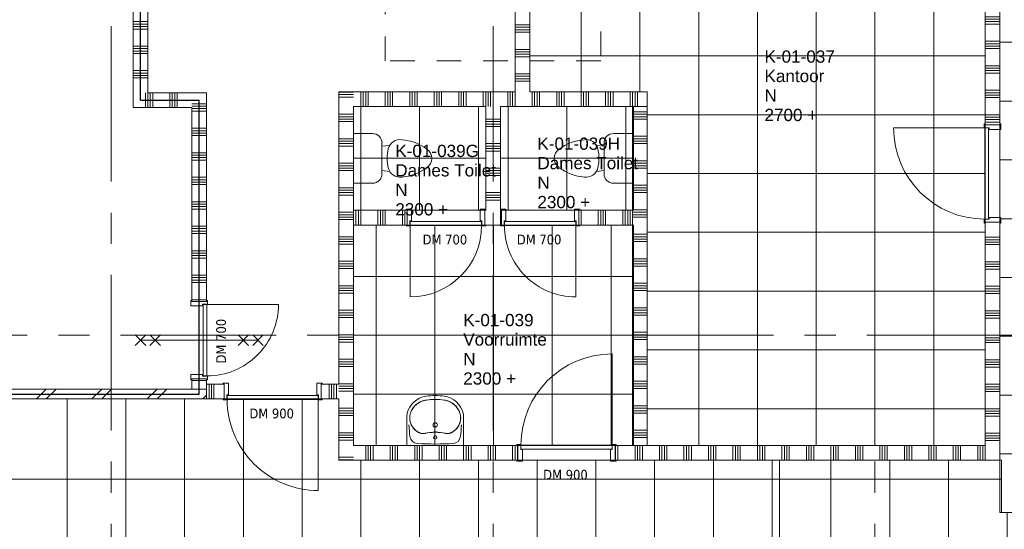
# Model space of a CAD drawing. Header units: millimetres. Extents: x 83969 to 141394, y 139608 to 176267.
# Tile 16 of 40: x 112167 to 122221, y 146220 to 151420. Entities that reach past the tile are written whole.
import ezdxf
from ezdxf.enums import TextEntityAlignment as Align

# ---------------------------------------------------------------- set-up
doc = ezdxf.new("R2010")
doc.units = ezdxf.units.MM
doc.header["$LTSCALE"] = 50
doc.linetypes.add('B0401', pattern=[9.5, 5, -1.5, -3])
doc.linetypes.add('CENTER', pattern=[50.8, 31.75, -6.35, 6.35, -6.35])
for name, color, linetype in [('00---0--FM-RUIMTENR', 7, 'Continuous'), ('AL68----_BRAND_60 MIN', 92, 'BR60'), ('AT$1A---_BWDTEKST', 7, 'Continuous'), ('AT$1A---_PLAFONDHOOGTE', 7, 'Continuous'), ('AT$1A---_TEKST', 7, 'Continuous'), ('AT$1A---_ZONETEKST', 7, 'Continuous')]:
    doc.layers.add(name, color=color, linetype=linetype)
for name, color, linetype, lineweight in [('AA$1A---_ARCEER', 1, 'Continuous', 18), ('AL$1A---_ROOM', 1, 'Continuous', 9), ('AL$7A---_STRAMIEN', 8, 'CENTER', 9), ('AL22----_BINNENWAND', 7, 'Continuous', 9), ('AL28----_KOLOMKOP_BETONBAND', 2, 'B0401', 9), ('AL28----_KONSTRUKTIES', 4, 'Continuous', 9), ('AL32----_BINNENKOZIJN', 3, 'Continuous', 9), ('AL32----_tekst', 14, 'Continuous', 9), ('AL35----_PLAFONDS', 16, 'Continuous', 9), ('AL72----_INRGEBRUIKSR', 6, 'Continuous', 9), ('AL74----_INRSANITAIR', 6, 'Continuous', 13)]:
    doc.layers.add(name, color=color, linetype=linetype, lineweight=lineweight)
doc.styles.add('FM_TEKST', font='arial.ttf')
doc.styles.add('Tahoma', font='tahoma.ttf', dxfattribs={"height": 100})
doc.linetypes.add('BR60', pattern='A,15,-1,["60",Standard,S=2.5,R=0,X=0,Y=-1.25],-4', length=20)

# ---------------------------------------------------------------- blocks, each defined once
blk = doc.blocks.new('28_LUMC_MOD_kolom beton vierkant_met kolomkop - 700_700 met kolomkop-7985843-bwd N-01')
at = {"layer": 'AL28----_KOLOMKOP_BETONBAND'}
for p, q in [((-1100, 1100), (1100, 1100)), ((-1100, -1100), (-1100, 1100)), ((1100, 1100), (1100, -1100)), ((1100, -1100), (-1100, -1100))]:
    blk.add_line(p, q, dxfattribs=at)
at = {"layer": 'AL28----_KONSTRUKTIES'}
for p, q in [((-350, 350), (350, 350)), ((-350, -350), (-350, 350)), ((350, 350), (350, -350)), ((350, -350), (-350, -350))]:
    blk.add_line(p, q, dxfattribs=at)
blk = doc.blocks.new('LUMC_constructie_2018_rvt-1-bwd N-01')
at = {"rotation": 89.9999999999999}
blk.add_blockref('28_LUMC_MOD_kolom beton vierkant_met kolomkop - 700_700 met kolomkop-7985843-bwd N-01', (117000, 152100), dxfattribs=at)
blk = doc.blocks.new('32_LUMC_MOD_standaard kozijn_houten draaideur_enkel - 700x2108mm_56_17_x170mm-10042387-bwd N-01')
at = {"layer": 'AL32----_BINNENKOZIJN'}
for p, q in [((-365, 79), (-365, 809)), ((53, 547), (-53, 653)), ((-53, 547), (53, 653)), ((53, 397), (-53, 503)), ((-53, 397), (53, 503)), ((0, -600), (0, 600)), ((53, -503), (-53, -397)), ((-53, -503), (53, -397)), ((53, -653), (-53, -547)), ((-53, -653), (53, -547))]:
    blk.add_line(p, q, dxfattribs=at)
blk.add_arc((-365, 79), 730, 360, 90, dxfattribs=at)
blk = doc.blocks.new('30_LUMC_MOD_houten deurblad_update - wit _standaard_-9998209-bwd N-01')
at = {"layer": 'AL32----_BINNENKOZIJN'}
for p, q in [((365, 20), (-365, 20)), ((-365, 20), (-365, -20)), ((365, -20), (365, 20)), ((-365, -20), (365, -20))]:
    blk.add_line(p, q, dxfattribs=at)
blk = doc.blocks.new('30_LUMC_MOD_binnenkozijn_standaard - hout-V3-bwd N-01')
at = {"layer": 'AL32----_BINNENKOZIJN'}
for p, q in [((-367, 85), (-406, 85)), ((-406, 85), (-406, 75)), ((-367, 34), (-367, 85)), ((-350, 34), (-367, 34)), ((-350, -85), (-350, 34)), ((367, 34), (350, 34)), ((350, 34), (350, -85)), ((406, 85), (367, 85)), ((367, 85), (367, 34)), ((406, 75), (406, 85)), ((-406, -75), (-406, -85)), ((-406, -85), (-350, -85)), ((350, -85), (406, -85)), ((406, -85), (406, -75))]:
    blk.add_line(p, q, dxfattribs=at)
blk = doc.blocks.new('32_LUMC_MOD_standaard kozijn_houten draaideur_enkel - 700x2108mm_56_17_x170mm-10041756-bwd N-01')
at = {"layer": 'AL32----_BINNENKOZIJN'}
blk.add_line((365, 79), (365, 809), dxfattribs=at)
blk.add_arc((365, 79), 730, 90, 180, dxfattribs=at)
blk = doc.blocks.new('30_LUMC_MOD_houten deurblad_update - wit _standaard_-9998331-bwd N-01')
at = {"layer": 'AL32----_BINNENKOZIJN'}
for p, q in [((365, 20), (-365, 20)), ((-365, 20), (-365, -20)), ((365, -20), (365, 20)), ((-365, -20), (365, -20))]:
    blk.add_line(p, q, dxfattribs=at)
blk = doc.blocks.new('30_LUMC_MOD_binnenkozijn_standaard - hout-V4-bwd N-01')
at = {"layer": 'AL32----_BINNENKOZIJN'}
for p, q in [((-367, 85), (-406, 85)), ((-406, 85), (-406, 75)), ((-367, 34), (-367, 85)), ((-350, 34), (-367, 34)), ((-350, -85), (-350, 34)), ((367, 34), (350, 34)), ((350, 34), (350, -85)), ((406, 85), (367, 85)), ((367, 85), (367, 34)), ((406, 75), (406, 85)), ((-406, -85), (-350, -85)), ((350, -85), (406, -85)), ((406, -85), (406, -75))]:
    blk.add_line(p, q, dxfattribs=at)
blk = doc.blocks.new('32_LUMC_MOD_standaard kozijn_houten draaideur_enkel - 700x2108mm_56_17_x170mm-10041596-bwd N-01')
at = {"layer": 'AL32----_BINNENKOZIJN'}
blk.add_line((-365, 79), (-365, 809), dxfattribs=at)
blk.add_arc((-365, 79), 730, 360, 90, dxfattribs=at)
blk = doc.blocks.new('30_LUMC_MOD_houten deurblad_update - geel _toilet_-9998199-bwd N-01')
at = {"layer": 'AL32----_BINNENKOZIJN'}
for p, q in [((365, 20), (-365, 20)), ((-365, 20), (-365, -20)), ((365, -20), (365, 20)), ((-365, -20), (365, -20))]:
    blk.add_line(p, q, dxfattribs=at)
blk = doc.blocks.new('30_LUMC_MOD_binnenkozijn_standaard - hout-V5-bwd N-01')
at = {"layer": 'AL32----_BINNENKOZIJN'}
for p, q in [((-367, 85), (-406, 85)), ((-406, 85), (-406, 75)), ((-367, 34), (-367, 85)), ((-350, 34), (-367, 34)), ((-350, -85), (-350, 34)), ((367, 34), (350, 34)), ((350, 34), (350, -85)), ((406, 85), (367, 85)), ((367, 85), (367, 34)), ((406, 75), (406, 85)), ((-406, -75), (-406, -85)), ((-406, -85), (-350, -85)), ((350, -85), (406, -85))]:
    blk.add_line(p, q, dxfattribs=at)
blk = doc.blocks.new('32_LUMC_MOD_standaard kozijn_houten draaideur_enkel - 900x2108mm_56_17_x170mm-10042356-bwd N-01')
at = {"layer": 'AL32----_BINNENKOZIJN'}
blk.add_line((465, 79), (465, 1009), dxfattribs=at)
blk.add_arc((465, 79), 930, 90, 180, dxfattribs=at)
blk = doc.blocks.new('30_LUMC_MOD_houten deurblad_update - geel _toilet_-9999799-bwd N-01')
at = {"layer": 'AL32----_BINNENKOZIJN'}
for p, q in [((465, 20), (-465, 20)), ((-465, 20), (-465, -20)), ((465, -20), (465, 20)), ((-465, -20), (465, -20))]:
    blk.add_line(p, q, dxfattribs=at)
blk = doc.blocks.new('30_LUMC_MOD_binnenkozijn_standaard - hout-9524221-bwd N-01')
at = {"layer": 'AL32----_BINNENKOZIJN'}
for p, q in [((-467, 85), (-506, 85)), ((-506, 85), (-506, 75)), ((-467, 34), (-467, 85)), ((-450, 34), (-467, 34)), ((-450, -85), (-450, 34)), ((467, 34), (450, 34)), ((450, 34), (450, -85)), ((506, 85), (467, 85)), ((467, 85), (467, 34)), ((506, 75), (506, 85)), ((-506, -75), (-506, -85)), ((-506, -85), (-450, -85)), ((450, -85), (506, -85)), ((506, -85), (506, -75))]:
    blk.add_line(p, q, dxfattribs=at)
blk = doc.blocks.new('32_LUMC_MOD_standaard kozijn_houten draaideur_enkel - 900x2108mm_56_17_x170mm-10041635-bwd N-01')
at = {"layer": 'AL32----_BINNENKOZIJN'}
blk.add_line((465, 79), (465, 1009), dxfattribs=at)
blk.add_arc((465, 79), 930, 90, 180, dxfattribs=at)
blk = doc.blocks.new('30_LUMC_MOD_houten deurblad_update - wit _standaard_-9998319-bwd N-01')
at = {"layer": 'AL32----_BINNENKOZIJN'}
for p, q in [((465, 20), (-465, 20)), ((-465, 20), (-465, -20)), ((465, -20), (465, 20)), ((-465, -20), (465, -20))]:
    blk.add_line(p, q, dxfattribs=at)
blk = doc.blocks.new('74_LUMC_MOD_toilet - 74_LUMC_MOD_toilet-2837907-bwd N-01')
at = {"layer": 'AL74----_INRSANITAIR'}
for p, q in [((-253, 299), (-253, 495)), ((253, 495), (253, 299)), ((158, 204), (-158, 204)), ((-123, 204), (-133, 125)), ((123, 204), (133, 125))]:
    blk.add_line(p, q, dxfattribs=at)
for centre, radius, start, end in [((-158, 299), 95.4, 180, 270), ((158, 299), 95.7, 270, 0), ((-66, 18), 126, 104.5123, 188.1408), ((0, -237), 389, 75.4877, 104.5123), ((66, 18), 126, 351.8592, 75.4877), ((295, 38), 487, 184.4366, 216.7783), ((-295, 38), 487, 323.2217, 355.5634), ((0, -191), 114, 213.7249, 326.2751)]:
    blk.add_arc(centre, radius, start, end, dxfattribs=at)
blk = doc.blocks.new('74_LUMC_MOD_wastafel - 74_LUMC_MOD_wastafel-2976166-bwd N-01')
at = {"layer": 'AL72----_INRGEBRUIKSR'}
for p, q in [((116119, 147359), (116119, 147075)), ((116700, 147359), (116700, 147075))]:
    blk.add_line(p, q, dxfattribs=at)
at = {"layer": 'AL72----_INRGEBRUIKSR', "flags": 128}
for points in [[(116316, 147538), (116308, 147537), (116300, 147535), (116293, 147533), (116285, 147531), (116277, 147529), (116270, 147526), (116263, 147523), (116255, 147519), (116248, 147515), (116241, 147511), (116235, 147507), (116228, 147503), (116222, 147498), (116215, 147493), (116209, 147487), (116204, 147482), (116198, 147476), (116193, 147470), (116188, 147464), (116183, 147458), (116178, 147451), (116174, 147444), (116170, 147437), (116168, 147434)], [(116503, 147538), (116477, 147541), (116451, 147544), (116425, 147545), (116399, 147545), (116373, 147544), (116347, 147542), (116321, 147539), (116316, 147538)], [(116651, 147434), (116647, 147441), (116643, 147448), (116638, 147454), (116634, 147461), (116629, 147467), (116624, 147473), (116618, 147479), (116613, 147485), (116607, 147490), (116601, 147495), (116594, 147500), (116588, 147505), (116581, 147509), (116574, 147513), (116567, 147517), (116560, 147521), (116553, 147524), (116545, 147527), (116538, 147530), (116530, 147532), (116523, 147534), (116515, 147536), (116507, 147538), (116503, 147538)], [(116168, 147434), (116165, 147428), (116163, 147422), (116160, 147416), (116158, 147410), (116156, 147404), (116154, 147398), (116153, 147392), (116152, 147385), (116151, 147379), (116150, 147373), (116150, 147366), (116149, 147360), (116149, 147359)], [(116670, 147359), (116669, 147365), (116669, 147372), (116668, 147378), (116667, 147384), (116666, 147391), (116665, 147397), (116663, 147403), (116661, 147409), (116659, 147415), (116657, 147421), (116654, 147427), (116651, 147433), (116651, 147434)], [(116149, 147359), (116150, 147352), (116150, 147345), (116151, 147339), (116152, 147332), (116153, 147325), (116154, 147319), (116156, 147312), (116158, 147305), (116160, 147299), (116163, 147293), (116166, 147287), (116169, 147280), (116172, 147275), (116175, 147269), (116179, 147263), (116183, 147257), (116187, 147252), (116192, 147247), (116196, 147242), (116201, 147237), (116206, 147232), (116211, 147228), (116216, 147224), (116222, 147220), (116228, 147216), (116233, 147212), (116239, 147209), (116239, 147209)], [(116580, 147209), (116586, 147212), (116591, 147216), (116597, 147220), (116602, 147224), (116608, 147228), (116613, 147232), (116618, 147237), (116623, 147242), (116627, 147247), (116632, 147252), (116636, 147257), (116640, 147263), (116644, 147269), (116647, 147274), (116650, 147280), (116653, 147287), (116656, 147293), (116659, 147299), (116661, 147305), (116663, 147312), (116665, 147319), (116666, 147325), (116667, 147332), (116668, 147339), (116669, 147345), (116669, 147352), (116670, 147359), (116670, 147359)], [(116239, 147209), (116243, 147207), (116247, 147206), (116250, 147204), (116254, 147203), (116258, 147201), (116262, 147200), (116266, 147199), (116270, 147199), (116273, 147198), (116277, 147198), (116281, 147197), (116285, 147197), (116289, 147197), (116293, 147197), (116297, 147198), (116301, 147198), (116305, 147199), (116307, 147199)], [(116512, 147199), (116516, 147199), (116520, 147198), (116524, 147198), (116528, 147197), (116532, 147197), (116536, 147197), (116540, 147198), (116544, 147198), (116548, 147198), (116552, 147199), (116556, 147200), (116560, 147201), (116563, 147202), (116567, 147203), (116571, 147205), (116575, 147207), (116578, 147208), (116580, 147209)]]:
    blk.add_lwpolyline(points, dxfattribs=at)
at = {"layer": 'AL72----_INRGEBRUIKSR'}
for centre, radius in [((116410, 147285), 21.5), ((116410, 147158), 17.5)]:
    blk.add_circle(centre, radius, dxfattribs=at)
for centre, radius, start, end in [((116348, 147350), 230, 97.8053, 166.5685), ((116345, 147340), 200, 98.2581, 152.1319), ((116410, 146895), 650, 81.7419, 98.2581), ((116410, 146904), 680, 82.1947, 97.8053), ((116471, 147350), 230, 13.4315, 82.1947), ((116474, 147340), 200, 27.8681, 81.7419), ((116309, 147359), 190, 166.5685, 180), ((116310, 147359), 160, 152.1319, 180), ((116310, 147359), 160, 152.1319, 180), ((116345, 147340), 200, 131.0419, 152.1319), ((116474, 147340), 200, 27.8681, 48.9581), ((116509, 147359), 160, 0, 27.8681), ((116509, 147359), 160, 0, 27.8681), ((116510, 147359), 190, 0, 13.4315), ((116319, 147359), 170, 180, 241.8907), ((116319, 147359), 170, 180, 247.7998), ((116410, 147285), 21.5, 0, 180), ((116500, 147359), 170, 292.2002, 0), ((116500, 147359), 170, 298.1093, 0), ((117744, 147359), 1604, 182.6443, 186.9168), ((116286, 147297), 100, 241.8907, 281.8312), ((116284, 147271), 74.8, 247.7998, 282.6508), ((116410, 146710), 500, 77.3492, 102.6508), ((116410, 146710), 500, 78.1688, 101.8312), ((116410, 147285), 21.5, 180, 223.5449), ((116410, 147285), 21.5, 316.4551, 0), ((116533, 147297), 100, 258.1688, 298.1093), ((116535, 147271), 74.8, 257.3492, 292.2002), ((115075, 147359), 1604, 353.0832, 357.3557), ((116231, 147175), 80, 186.9168, 266.4872), ((116410, 147158), 17.5, 0, 180), ((116410, 147158), 17.5, 180, 0), ((116588, 147175), 80, 273.5128, 353.0832), ((116410, 150090), 3000, 266.4872, 273.5128)]:
    blk.add_arc(centre, radius, start, end, dxfattribs=at)
blk.add_ellipse((116410, 146913), major_axis=(644, 0), ratio=0.980509, start_param=1.425499, end_param=1.716093, dxfattribs=at)
for points, knots in [([(116214, 147491), (116219, 147496), (116231, 147505), (116254, 147519), (116277, 147529), (116299, 147535), (116311, 147537), (116316, 147538)], [0, 0, 0, 0, 0.2, 0.4, 0.7, 0.85, 1, 1, 1, 1]), ([(116503, 147538), (116510, 147537), (116525, 147534), (116551, 147525), (116573, 147515), (116592, 147502), (116601, 147495), (116605, 147491)], [0, 0, 0, 0, 0.2, 0.4, 0.7, 0.85, 1, 1, 1, 1]), ([(116394, 147270), (116395, 147269), (116397, 147267), (116400, 147266), (116401, 147265), (116402, 147265), (116403, 147264), (116405, 147264), (116408, 147263), (116411, 147263), (116414, 147264), (116416, 147264), (116417, 147265), (116418, 147265), (116419, 147266), (116422, 147267), (116424, 147269), (116425, 147270)], [0, 0, 0, 0, 0.142857, 0.214286, 0.25, 0.285714, 0.321429, 0.357143, 0.428571, 0.571429, 0.642857, 0.678571, 0.714286, 0.75, 0.785714, 0.857143, 1, 1, 1, 1]), ([(116420, 147212), (116420, 147212), (116419, 147212), (116418, 147213), (116417, 147213), (116416, 147213), (116414, 147213), (116411, 147214), (116408, 147214), (116405, 147213), (116403, 147213), (116402, 147213), (116401, 147213), (116400, 147212), (116400, 147212), (116400, 147212)], [0, 0, 0, 0, 0.111111, 0.166667, 0.222222, 0.277778, 0.333333, 0.444444, 0.555556, 0.666667, 0.722222, 0.777778, 0.833333, 0.888889, 1, 1, 1, 1]), ([(116400, 147212), (116400, 147212), (116400, 147211), (116402, 147211), (116404, 147211), (116408, 147211), (116411, 147211), (116415, 147211), (116419, 147211), (116420, 147212), (116420, 147212)], [0, 0, 0, 0, 0.111111, 0.222222, 0.333333, 0.444444, 0.555556, 0.666667, 0.833333, 1, 1, 1, 1]), ([(116410, 147175), (116410, 147175), (116410, 147176), (116409, 147176), (116409, 147175), (116409, 147175)], [0.47851096, 0.47851096, 0.47851096, 0.47851096, 0.47916667, 0.51388889, 0.52142216, 0.52142216, 0.52142216, 0.52142216]), ([(116409, 147175), (116409, 147175), (116409, 147176), (116410, 147176), (116410, 147175), (116410, 147175)], [0.47857784, 0.47857784, 0.47857784, 0.47857784, 0.47916667, 0.51388889, 0.52148904, 0.52148904, 0.52148904, 0.52148904])]:
    blk.add_open_spline(points, degree=3, knots=knots, dxfattribs=at)
blk = doc.blocks.new('32_LUMC_MOD_standaard kozijn_houten draaideur_enkel - 900x2108mm_56_17_x170mm-10041633-bwd N-01')
at = {"layer": 'AL32----_BINNENKOZIJN'}
blk.add_line((-465, 79), (-465, 1009), dxfattribs=at)
blk.add_arc((-465, 79), 930, 360, 90, dxfattribs=at)
blk = doc.blocks.new('30_LUMC_MOD_houten deurblad_update - wit _standaard_-9998313-bwd N-01')
at = {"layer": 'AL32----_BINNENKOZIJN'}
for p, q in [((465, 20), (-465, 20)), ((-465, 20), (-465, -20)), ((465, -20), (465, 20)), ((-465, -20), (465, -20))]:
    blk.add_line(p, q, dxfattribs=at)
blk = doc.blocks.new('FM_RM4')
for tag, p, flags in [('BEDRIJFSORGAAN', (0, -1378), 1), ('RUIMTESOORT', (-5, -1668), 1), ('GEBRUIK', (-40, -1963), 1), ('OPPERVLAKTE', (-35, -2248), 9), ('VLOEROPP', (-55, -2518), 9), ('OMTREK', (-40, -2803), 9), ('HANDLE', (-50, -3118), 9), ('VLRHANDLE', (-55, -3383), 9), ('HANDLEBLOK', (-50, -3673), 9)]:
    blk.add_attdef(tag, p, '', height=125, dxfattribs=dict(flags=flags))
at = {"layer": 'AT$1A---_BWDTEKST', "style": 'FM_TEKST'}
blk.add_attdef('BOUWDEEL', text='', height=125, dxfattribs=at).set_placement((0, -398), align=Align.MIDDLE_LEFT)
at = {"layer": 'AT$1A---_PLAFONDHOOGTE', "style": 'FM_TEKST'}
blk.add_attdef('PLAFONDHOOGTE', text='', height=125, dxfattribs=at).set_placement((0, -596), align=Align.MIDDLE_LEFT)
at = {"layer": 'AT$1A---_TEKST', "style": 'FM_TEKST'}
blk.add_attdef('RUIMTENAAM', text='', height=125, dxfattribs=at).set_placement((0, -198), align=Align.MIDDLE_LEFT)
at = {"layer": 'AT$1A---_ZONETEKST', "style": 'FM_TEKST'}
blk.add_attdef('RUIMTENR', text='', height=125, dxfattribs=at).set_placement((0, 0), align=Align.MIDDLE_LEFT)

msp = doc.modelspace()

# ---------------------------------------------------------------- hatches: boundary and pattern name
at = {"layer": 'AA$1A---_ARCEER'}
h = msp.add_hatch(dxfattribs=at)
h.set_pattern_fill('FP_122', color=256, angle=-90, style=0, pattern_type=2)
h.set_pattern_definition([(360, (122025, 150950), (5e-13, 250), []), (360, (122025, 150925), (5e-13, 250), []), (360, (122025, 150900), (5e-13, 250), []), (360, (122025, 150875), (5e-13, 250), [])])
h.paths.add_polyline_path([(122175, 147075), (122175, 149354), (122025, 149354), (122025, 147075)], flags=0)
h.paths.add_polyline_path([(122025, 150346), (122175, 150346), (122175, 154323), (122025, 154323), (122025, 153578)], flags=0)
h.paths.add_polyline_path([(122175, 155015), (122175, 155025), (122025, 155025), (122025, 155015)], flags=0)
h = msp.add_hatch(dxfattribs=at)
h.set_pattern_fill('FP_125', color=256, angle=-90, style=0, pattern_type=2)
h.set_pattern_definition([(360, (113325, 152150), (7e-13, 250), []), (360, (113325, 152125), (7e-13, 250), []), (360, (113325, 152100), (7e-13, 250), []), (360, (113325, 152075), (7e-13, 250), [])])
h.paths.add_polyline_path([(113475, 150675), (113475, 153825), (113325, 153825), (113325, 150675)], flags=0)
h = msp.add_hatch(dxfattribs=at)
h.set_pattern_fill('FP_124', color=256, angle=-90, style=0, pattern_type=2)
h.set_pattern_definition([(360, (117225, 151117.5), (5e-13, 250), []), (360, (117225, 151092.5), (5e-13, 250), []), (360, (117225, 151067.5), (5e-13, 250), []), (360, (117225, 151042.5), (5e-13, 250), [])])
h.paths.add_polyline_path([(117225, 150685), (117375, 150685), (117375, 151750), (117225, 151750)], flags=0)
h = msp.add_hatch(dxfattribs=at)
h.set_pattern_fill('FP_121', color=256, angle=-90, style=0, pattern_type=2)
h.set_pattern_definition([(270, (113525, 150675), (250, -3e-13), []), (270, (113500, 150675), (250, -3e-13), []), (270, (113475, 150675), (250, -3e-13), []), (270, (113450, 150675), (250, -3e-13), [])])
h.paths.add_polyline_path([(113325, 150525), (113925, 150525), (113925, 150675), (113325, 150675)], flags=0)
h = msp.add_hatch(dxfattribs=at)
h.set_pattern_fill('FP_120', color=256, angle=-90, style=0, pattern_type=2)
h.set_pattern_definition([(360, (113925, 149062.5), (5e-13, 250), []), (360, (113925, 149037.5), (5e-13, 250), []), (360, (113925, 149012.5), (5e-13, 250), []), (360, (113925, 148987.5), (5e-13, 250), [])])
h.paths.add_polyline_path([(114075, 147650), (114075, 147754), (113925, 147754), (113925, 147650)], flags=0)
h.paths.add_polyline_path([(114075, 148546), (114075, 150675), (113925, 150675), (113925, 148546)], flags=0)
h = msp.add_hatch(dxfattribs=at)
h.set_pattern_fill('FP_123', color=256, angle=-90, style=0, pattern_type=2)
h.set_pattern_definition([(360, (115425, 148705), (5e-13, 250), []), (360, (115425, 148680), (5e-13, 250), []), (360, (115425, 148655), (5e-13, 250), []), (360, (115425, 148630), (5e-13, 250), [])])
h.paths.add_polyline_path([(115575, 146925), (115575, 150685), (115425, 150685), (115425, 146925)], flags=0)
h = msp.add_hatch(dxfattribs=at)
h.set_pattern_fill('FP_126', color=256, angle=-90, style=0, pattern_type=2)
h.set_pattern_definition([(270, (116975, 150685), (250, 7e-13), []), (270, (116950, 150685), (250, 7e-13), []), (270, (116925, 150685), (250, 7e-13), []), (270, (116900, 150685), (250, 7e-13), [])])
h.paths.add_polyline_path([(116925, 150535), (118575, 150535), (118575, 150685), (115575, 150685), (115575, 150535)], flags=0)
h = msp.add_hatch(dxfattribs=at)
h.set_pattern_fill('FP_129', color=256, angle=-90, style=0, pattern_type=2)
h.set_pattern_definition([(360, (116925, 149905), (5e-13, 250), []), (360, (116925, 149880), (5e-13, 250), []), (360, (116925, 149855), (5e-13, 250), []), (360, (116925, 149830), (5e-13, 250), [])])
h.paths.add_polyline_path([(117075, 149475), (117075, 150535), (116925, 150535), (116925, 149475)], flags=0)
h = msp.add_hatch(dxfattribs=at)
h.set_pattern_fill('FP_204', color=256, angle=270, style=0, pattern_type=2)
h.set_pattern_definition([(180, (118575, 148905), (-3e-14, -250), []), (180, (118575, 148930), (-3e-14, -250), []), (180, (118575, 148955), (-3e-14, -250), []), (180, (118575, 148980), (-3e-14, -250), [])])
h.paths.add_polyline_path([(118575, 147075), (118575, 150535), (118425, 150535), (118425, 147075)], flags=0)
h = msp.add_hatch(dxfattribs=at)
h.set_pattern_fill('FP_127', color=256, angle=-90, style=0, pattern_type=2)
h.set_pattern_definition([(270, (116900, 149475), (250, 1e-12), []), (270, (116875, 149475), (250, 1e-12), []), (270, (116850, 149475), (250, 1e-12), []), (270, (116825, 149475), (250, 1e-12), [])])
h.paths.add_polyline_path([(117877, 149325), (118425, 149325), (118425, 149475), (117877, 149475)], flags=0)
h.paths.add_polyline_path([(116123, 149325), (116123, 149475), (115575, 149475), (115575, 149325)], flags=0)
h.paths.add_polyline_path([(116915, 149325), (117085, 149325), (117085, 149475), (116915, 149475)], flags=0)
h = msp.add_hatch(dxfattribs=at)
h.set_pattern_fill('FP_208', color=256, angle=-90, style=0, pattern_type=2)
h.set_pattern_definition([(270, (114650, 147700), (250, 2e-14), []), (270, (114625, 147700), (250, 2e-14), []), (270, (114600, 147700), (250, 2e-14), []), (270, (114575, 147700), (250, 2e-14), [])])
h.paths.add_polyline_path([(115425, 147550), (115425, 147700), (115246, 147700), (115246, 147550)], flags=0)
h.paths.add_polyline_path([(114075, 147550), (114254, 147550), (114254, 147700), (114075, 147700)], flags=0)
h = msp.add_hatch(dxfattribs=at)
h.set_pattern_fill('FP_119', color=256, angle=-135, style=0, pattern_type=2)
h.set_pattern_definition([(225, (103487.5, 147650), (282.843, -282.843), []), (225, (103387.5, 147650), (282.843, -282.843), [])])
h.paths.add_polyline_path([(93300, 147550), (114075, 147550), (114075, 147650), (93300, 147650)], flags=0)
h = msp.add_hatch(dxfattribs=at)
h.set_pattern_fill('FP_128', color=256, angle=-90, style=0, pattern_type=2)
h.set_pattern_definition([(270, (118775, 147075), (250, 1e-12), []), (270, (118750, 147075), (250, 1e-12), []), (270, (118725, 147075), (250, 1e-12), []), (270, (118700, 147075), (250, 1e-12), [])])
h.paths.add_polyline_path([(117254, 146925), (117254, 147075), (115575, 147075), (115575, 146925)], flags=0)
h.paths.add_polyline_path([(122175, 146925), (122175, 147075), (118246, 147075), (118246, 146925), (120468, 146925)], flags=0)
at = {"layer": 'AL35----_PLAFONDS'}
h = msp.add_hatch(dxfattribs=at)
h.set_pattern_fill('FP_37', color=256, style=0, pattern_type=2)
h.set_pattern_definition([(90, (123900, 160788.9), (1200, -7e-14), []), (0, (123900, 160788.9), (0, -600), [])])
h.paths.add_polyline_path([(123510, 146390), (124425, 146390), (124425, 160275), (125325, 160275), (125325, 162225), (124425, 162225), (124425, 174075), (124735, 174075), (124735, 175115), (124564, 175115), (124564, 175150), (123450, 175150), (123450, 175350), (122700, 175350), (122700, 172789), (122100, 172789), (122100, 172346), (122175, 172279), (122175, 146390)], flags=0)
h.paths.add_polyline_path([(124950, 161787), (124862, 161875), (124950, 161963), (124968, 161942), (124980, 161916), (124986, 161889), (124986, 161861), (124980, 161834), (124968, 161809)], flags=0)
h.paths.add_polyline_path([(124773, 161787), (124756, 161809), (124744, 161834), (124737, 161861), (124737, 161889), (124744, 161916), (124756, 161942), (124773, 161963), (124862, 161875), (124795, 161809)], flags=0)
h = msp.add_hatch(dxfattribs=at)
h.set_pattern_fill('FP_39', color=256, style=0, pattern_type=2)
h.set_pattern_definition([(90, (119700, 150450), (600, -4e-14), []), (0, (119700, 150450), (0, -600), [])])
h.paths.add_polyline_path([(122025, 147075), (122025, 153825), (117375, 153825), (117375, 150685), (118575, 150685), (118575, 147075), (120468, 147075)], flags=0)
h = msp.add_hatch(dxfattribs=at)
h.set_pattern_fill('FP_33', color=256, style=0, pattern_type=2)
h.set_pattern_definition([(180, (116250, 150005), (7e-14, 600), []), (90, (116250, 150005), (600, -4e-14), [])])
h.paths.add_polyline_path([(116925, 149475), (116925, 150535), (115575, 150535), (115575, 149475)], flags=0)
h = msp.add_hatch(dxfattribs=at)
h.set_pattern_fill('FP_34', color=256, style=0, pattern_type=2)
h.set_pattern_definition([(180, (117755, 150005), (7e-14, 600), []), (90, (117755, 150005), (600, -4e-14), [])])
h.paths.add_polyline_path([(118435, 149475), (118435, 150535), (117075, 150535), (117075, 149475), (117427, 149475)], flags=0)
h = msp.add_hatch(dxfattribs=at)
h.set_pattern_fill('FP_35', color=256, style=0, pattern_type=2)
h.set_pattern_definition([(180, (117005, 148200), (7e-14, 600), []), (90, (117005, 148200), (600, -4e-14), [])])
h.paths.add_polyline_path([(118435, 147075), (118435, 149325), (115575, 149325), (115575, 147075), (117427, 147075)], flags=0)
h = msp.add_hatch(dxfattribs=at)
h.set_pattern_fill('FP_32', color=256, style=0, pattern_type=2)
h.set_pattern_definition([(0, (107850, 145532.5), (0, -1200), []), (270, (107850, 145532.5), (-600, -4e-14), [])])
h.paths.add_polyline_path([(114975, 143475), (119925, 143475), (119925, 144375), (124425, 144375), (124425, 146390), (122192, 146390), (122192, 146925), (115425, 146925), (115425, 147550), (92950, 147550), (92950, 147590), (91275, 147590), (91275, 144600), (93965, 144600), (93965, 144375), (101150, 144375), (101150, 144550), (101650, 144550), (101650, 144375), (108900, 144375), (108900, 144600), (109500, 144600), (109500, 144375), (114975, 144375)], flags=0)
h.paths.add_polyline_path([(108208, 144637), (108191, 144658), (108178, 144684), (108172, 144711), (108172, 144739), (108178, 144766), (108191, 144791), (108208, 144813), (108296, 144725), (108218, 144647)], flags=0)
h.paths.add_polyline_path([(108385, 144637), (108297, 144725), (108385, 144813), (108402, 144791), (108415, 144766), (108421, 144739), (108421, 144711), (108415, 144684), (108402, 144658), (108393, 144647)], flags=0)

# ---------------------------------------------------------------- linework, layer by layer
at = {"layer": 'AL$1A---_ROOM'}
msp.add_line((119925, 144375), (119925, 146925), dxfattribs=at)
at = {"layer": 'AL$7A---_STRAMIEN'}
for p, q in [((113100, 139608), (113100, 175433)), ((117000, 139608), (117000, 175433)), ((120900, 139608), (120900, 175433)), ((85257, 148200), (133415, 148200))]:
    msp.add_line(p, q, dxfattribs=at)
at = {"layer": 'AL22----_BINNENWAND'}
for p, q in [((113325, 162913), (113325, 150525)), ((122175, 150346), (122175, 154323)), ((113475, 150675), (113475, 153825)), ((122025, 153825), (122025, 150346)), ((117225, 151750), (117225, 150685)), ((117375, 150685), (117375, 151750)), ((114075, 150675), (113475, 150675)), ((114075, 148546), (114075, 150675)), ((115425, 150685), (115425, 147700)), ((117225, 150685), (115425, 150685)), ((118575, 150685), (117375, 150685)), ((118575, 147075), (118575, 150685)), ((113325, 150525), (113925, 150525)), ((113925, 150525), (113925, 148546)), ((115575, 149475), (115575, 150535)), ((115575, 150535), (116925, 150535)), ((116925, 150535), (116925, 149475)), ((117075, 150535), (118575, 150535)), ((117075, 149475), (117075, 150535)), ((118425, 150535), (118425, 147075)), ((122025, 150346), (122175, 150346)), ((116123, 149475), (115575, 149475)), ((116123, 149325), (116123, 149475)), ((116925, 149475), (116915, 149475)), ((116915, 149475), (116915, 149325)), ((117085, 149475), (117075, 149475)), ((117085, 149325), (117085, 149475)), ((118425, 149475), (117877, 149475)), ((117877, 149475), (117877, 149325)), ((115575, 147075), (115575, 149325)), ((115575, 149325), (116123, 149325)), ((116915, 149325), (117085, 149325)), ((117877, 149325), (118425, 149325)), ((122175, 149354), (122025, 149354)), ((122025, 149354), (122025, 147075)), ((122175, 146925), (122175, 149354)), ((113925, 148546), (114075, 148546)), ((114075, 147754), (113925, 147754)), ((113925, 147754), (113925, 147650)), ((114075, 147754), (114075, 147550)), ((114254, 147700), (114075, 147700)), ((114254, 147550), (114254, 147700)), ((115425, 147700), (115246, 147700)), ((115246, 147700), (115246, 147550)), ((113925, 147650), (93050, 147650)), ((113925, 147650), (114075, 147650)), ((92950, 147550), (114254, 147550)), ((115246, 147550), (115425, 147550)), ((115425, 147550), (115425, 146925)), ((117254, 147075), (115575, 147075)), ((117254, 146925), (117254, 147075)), ((122025, 147075), (118246, 147075)), ((118246, 147075), (118246, 146925)), ((115425, 146925), (117254, 146925)), ((118246, 146925), (122175, 146925))]:
    msp.add_line(p, q, dxfattribs=at)
at = {"layer": 'AL35----_PLAFONDS'}
for p, q in [((122175, 146390), (122175, 171937)), ((118435, 150535), (118435, 149475)), ((122025, 150346), (122025, 149354)), ((116915, 149475), (116123, 149475)), ((118435, 149475), (117085, 149475)), ((116123, 149325), (118435, 149325)), ((118435, 149325), (118435, 147075)), ((114254, 147550), (115246, 147550)), ((118246, 147075), (117254, 147075)), ((117254, 146925), (122192, 146925)), ((122192, 146925), (122192, 146390)), ((124425, 146390), (122175, 146390))]:
    msp.add_line(p, q, dxfattribs=at)
at = {"layer": 'AL68----_BRAND_60 MIN'}
for p, q in [((113400, 150600), (113400, 159900)), ((113400, 150600), (114000, 150600)), ((114000, 147600), (114000, 150600)), ((93000, 147600), (114000, 147600))]:
    msp.add_line(p, q, dxfattribs=at)

# ---------------------------------------------------------------- block references
msp.add_blockref('LUMC_constructie_2018_rvt-1-bwd N-01', (0, 0))
at = {"layer": '00---0--FM-RUIMTENR'}
for p, values in [((119772, 151044), {'RUIMTENR': 'K-01-037', 'RUIMTENAAM': 'Kantoor', 'BOUWDEEL': 'N', 'PLAFONDHOOGTE': '2700 +'}), ((117453, 150155), {'RUIMTENR': 'K-01-039H', 'RUIMTENAAM': 'Dames Toilet', 'BOUWDEEL': 'N', 'PLAFONDHOOGTE': '2300 +'}), ((116002, 150081), {'RUIMTENR': 'K-01-039G', 'RUIMTENAAM': 'Dames Toilet', 'BOUWDEEL': 'N', 'PLAFONDHOOGTE': '2300 +'}), ((116696, 148355), {'RUIMTENR': 'K-01-039', 'RUIMTENAAM': 'Voorruimte', 'BOUWDEEL': 'N', 'PLAFONDHOOGTE': '2300 +'})]:
    msp.add_blockref('FM_RM4', p, dxfattribs=at).add_auto_attribs(values)
at = {"layer": 'AL32----_BINNENKOZIJN'}
for name, p, rotation in [('32_LUMC_MOD_standaard kozijn_houten draaideur_enkel - 900x2108mm_56_17_x170mm-10041635-bwd N-01', (122100, 149850), 90.00000000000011), ('30_LUMC_MOD_binnenkozijn_standaard - hout-9524221-bwd N-01', (122100, 149850), 90.00000000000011), ('30_LUMC_MOD_houten deurblad_update - wit _standaard_-9998319-bwd N-01', (122041, 149850), 270.0000000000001), ('30_LUMC_MOD_binnenkozijn_standaard - hout-V4-bwd N-01', (116519, 149400), 180), ('30_LUMC_MOD_binnenkozijn_standaard - hout-V5-bwd N-01', (117481, 149400), 180), ('32_LUMC_MOD_standaard kozijn_houten draaideur_enkel - 700x2108mm_56_17_x170mm-10041756-bwd N-01', (116519, 149400), 180), ('32_LUMC_MOD_standaard kozijn_houten draaideur_enkel - 700x2108mm_56_17_x170mm-10041596-bwd N-01', (117481, 149400), 180), ('32_LUMC_MOD_standaard kozijn_houten draaideur_enkel - 700x2108mm_56_17_x170mm-10042387-bwd N-01', (114000, 148150), 270.0000000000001), ('30_LUMC_MOD_binnenkozijn_standaard - hout-V3-bwd N-01', (114000, 148150), 270.0000000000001), ('30_LUMC_MOD_houten deurblad_update - wit _standaard_-9998209-bwd N-01', (114059, 148150), 90.00000000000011), ('30_LUMC_MOD_binnenkozijn_standaard - hout-9524221-bwd N-01', (114750, 147625), 180), ('32_LUMC_MOD_standaard kozijn_houten draaideur_enkel - 900x2108mm_56_17_x170mm-10041633-bwd N-01', (114750, 147625), 180), ('30_LUMC_MOD_houten deurblad_update - geel _toilet_-9999799-bwd N-01', (117750, 147059), 180)]:
    msp.add_blockref(name, p, dxfattribs=dict(at, rotation=rotation))
for name, p in [('30_LUMC_MOD_houten deurblad_update - wit _standaard_-9998331-bwd N-01', (116519, 149341)), ('30_LUMC_MOD_houten deurblad_update - geel _toilet_-9998199-bwd N-01', (117481, 149341)), ('32_LUMC_MOD_standaard kozijn_houten draaideur_enkel - 900x2108mm_56_17_x170mm-10042356-bwd N-01', (117750, 147000)), ('30_LUMC_MOD_houten deurblad_update - wit _standaard_-9998313-bwd N-01', (114750, 147566)), ('30_LUMC_MOD_binnenkozijn_standaard - hout-9524221-bwd N-01', (117750, 147000))]:
    msp.add_blockref(name, p, dxfattribs=at)
at = {"layer": 'AL72----_INRGEBRUIKSR'}
for p, rotation in [((116070, 150005), 90.00000000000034), ((117930, 150005), 270.0000000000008)]:
    msp.add_blockref('74_LUMC_MOD_toilet - 74_LUMC_MOD_toilet-2837907-bwd N-01', p, dxfattribs=dict(at, rotation=rotation))
msp.add_blockref('74_LUMC_MOD_wastafel - 74_LUMC_MOD_wastafel-2976166-bwd N-01', (0, 0), dxfattribs=at)

# ---------------------------------------------------------------- texts
at = {"layer": 'AL32----_tekst', "char_height": 100, "width": 577.21, "attachment_point": 1, "style": 'Tahoma'}
for s, insert in [('DM 700', (116281, 149227)), ('DM 700', (117243, 149227)), ('DM 900', (114512, 147452)), ('DM 900', (117512, 146827))]:
    msp.add_mtext(s, dxfattribs=dict(at, insert=insert))
at = {"layer": 'AL32----_tekst', "insert": (114173, 147912), "char_height": 100, "width": 577.21, "attachment_point": 1, "rotation": 90, "style": 'Tahoma'}
msp.add_mtext('DM 700', dxfattribs=at)

doc.saveas('drawing.dxf')
